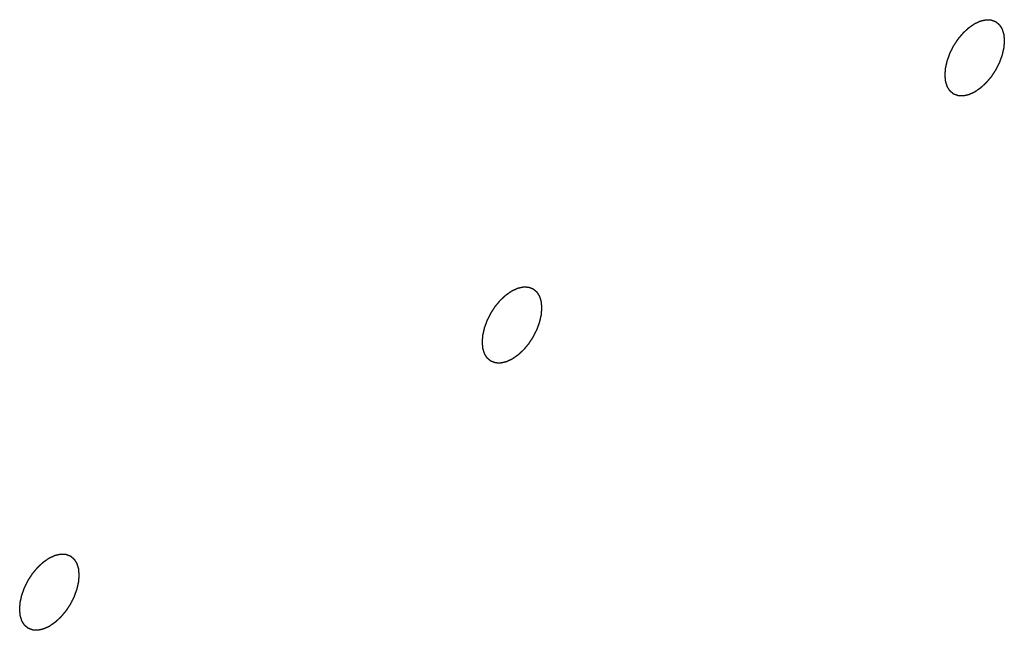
# Model space of a CAD drawing. Header units: inches. Extents: x 5 to 265, y 5 to 171.
# Tile 119 of 212: x 212.682 to 213.059, y 94.309 to 94.542. Entities that reach past the tile are written whole.
import ezdxf

# ---------------------------------------------------------------- set-up
doc = ezdxf.new("R2010")
doc.units = ezdxf.units.IN
doc.header["$LTSCALE"] = 14.96
doc.header["$MEASUREMENT"] = 0
doc.linetypes.add('HIDDEN', pattern=[0.2, 0.1, -0.1])
doc.layers.add('08_ALL_COSMETICS', color=7, linetype='CONTINUOUS')

msp = doc.modelspace()

# ---------------------------------------------------------------- linework, layer by layer
at = {"layer": '08_ALL_COSMETICS', "color": 7, "linetype": 'HIDDEN'}
for points in [[(213.04728, 94.54068), (213.04764, 94.54085), (213.04819, 94.5411), (213.04883, 94.5414), (213.0492, 94.54157), (213.04948, 94.54172), (213.04974, 94.54175), (213.05009, 94.54184), (213.05053, 94.54194), (213.05097, 94.54204), (213.05132, 94.54212), (213.05159, 94.5422), (213.05183, 94.54217), (213.05216, 94.54216), (213.05256, 94.54214), (213.05297, 94.54213), (213.05329, 94.54211), (213.05354, 94.54213), (213.05375, 94.54202), (213.05404, 94.54193), (213.0544, 94.54179), (213.05477, 94.54166), (213.05505, 94.54155), (213.05529, 94.54149), (213.05545, 94.54132), (213.05569, 94.54113), (213.05597, 94.54089), (213.05627, 94.54065), (213.0565, 94.54045), (213.05669, 94.54033), (213.0568, 94.5401), (213.05698, 94.53983), (213.0572, 94.53949), (213.05742, 94.53915), (213.05759, 94.53887), (213.05773, 94.53868), (213.0578, 94.5384), (213.05791, 94.53806), (213.05804, 94.53763), (213.05818, 94.5372), (213.05828, 94.53685), (213.05838, 94.53661), (213.05839, 94.53629), (213.05843, 94.53589), (213.05848, 94.53537), (213.05853, 94.53486), (213.05856, 94.53445), (213.0586, 94.53415), (213.05856, 94.53381), (213.05853, 94.53337), (213.05848, 94.53281), (213.05844, 94.53226), (213.0584, 94.53182), (213.05839, 94.53149), (213.05829, 94.53113), (213.05819, 94.53067), (213.05806, 94.53008), (213.05789, 94.52938), (213.05776, 94.52868), (213.05747, 94.52796), (213.05722, 94.52725), (213.05695, 94.52654), (213.05673, 94.52582), (213.05633, 94.52512), (213.05599, 94.52441), (213.05562, 94.52371), (213.0553, 94.52298), (213.05484, 94.52235), (213.05442, 94.52169), (213.05399, 94.52105), (213.05359, 94.52037), (213.05308, 94.51982), (213.0526, 94.51922), (213.05211, 94.51865), (213.05163, 94.51804), (213.05109, 94.51758), (213.05057, 94.51708), (213.05013, 94.51667), (213.04977, 94.51635), (213.04952, 94.51608), (213.04923, 94.51591), (213.04886, 94.51564), (213.04821, 94.5152), (213.04765, 94.51481), (213.04728, 94.51455)], [(213.04728, 94.51455), (213.04691, 94.51438), (213.04636, 94.51413), (213.04572, 94.51382), (213.04535, 94.51366), (213.04507, 94.51351), (213.04481, 94.51347), (213.04446, 94.51339), (213.04402, 94.51329), (213.04358, 94.51318), (213.04323, 94.51311), (213.04296, 94.51303), (213.04272, 94.51306), (213.04239, 94.51306), (213.04199, 94.51308), (213.04158, 94.51309), (213.04126, 94.51311), (213.04101, 94.5131), (213.0408, 94.5132), (213.04051, 94.5133), (213.04015, 94.51344), (213.03978, 94.51357), (213.0395, 94.51368), (213.03926, 94.51374), (213.0391, 94.51391), (213.03886, 94.51409), (213.03858, 94.51434), (213.03828, 94.51458), (213.03805, 94.51478), (213.03786, 94.5149), (213.03775, 94.51513), (213.03757, 94.5154), (213.03735, 94.51574), (213.03713, 94.51608), (213.03696, 94.51636), (213.03682, 94.51655), (213.03675, 94.51683), (213.03664, 94.51716), (213.03651, 94.5176), (213.03637, 94.51802), (213.03627, 94.51837), (213.03617, 94.51861), (213.03616, 94.51894), (213.03612, 94.51934), (213.03607, 94.51986), (213.03602, 94.52037), (213.03599, 94.52078), (213.03595, 94.52107), (213.03599, 94.52142), (213.03602, 94.52186), (213.03607, 94.52241), (213.03611, 94.52297), (213.03615, 94.52341), (213.03616, 94.52374), (213.03626, 94.5241), (213.03636, 94.52456), (213.03649, 94.52515), (213.03666, 94.52585), (213.03679, 94.52655), (213.03708, 94.52727), (213.03733, 94.52798), (213.0376, 94.52869), (213.03782, 94.5294), (213.03822, 94.53011), (213.03856, 94.53082), (213.03893, 94.53152), (213.03925, 94.53225), (213.03971, 94.53288), (213.04013, 94.53354), (213.04056, 94.53418), (213.04096, 94.53486), (213.04147, 94.53541), (213.04195, 94.536), (213.04244, 94.53658), (213.04292, 94.53719), (213.04346, 94.53765), (213.04398, 94.53815), (213.04442, 94.53856), (213.04478, 94.53888), (213.04503, 94.53914), (213.04532, 94.53932), (213.04569, 94.53958), (213.04634, 94.54003), (213.0469, 94.54042), (213.04728, 94.54068)], [(212.8705, 94.43862), (212.87087, 94.43879), (212.87141, 94.43904), (212.87206, 94.43934), (212.87242, 94.4395), (212.8727, 94.43966), (212.87296, 94.43969), (212.87331, 94.43978), (212.87375, 94.43988), (212.87419, 94.43998), (212.87454, 94.44005), (212.87482, 94.44014), (212.87505, 94.44011), (212.87538, 94.4401), (212.87578, 94.44008), (212.87619, 94.44007), (212.87651, 94.44005), (212.87677, 94.44007), (212.87698, 94.43996), (212.87727, 94.43987), (212.87763, 94.43973), (212.87799, 94.4396), (212.87828, 94.43948), (212.87851, 94.43943), (212.87867, 94.43926), (212.87891, 94.43907), (212.8792, 94.43883), (212.87949, 94.43859), (212.87972, 94.43839), (212.87991, 94.43827), (212.88003, 94.43804), (212.88021, 94.43777), (212.88042, 94.43742), (212.88064, 94.43709), (212.88081, 94.43681), (212.88096, 94.43662), (212.88102, 94.43634), (212.88113, 94.436), (212.88127, 94.43557), (212.8814, 94.43514), (212.8815, 94.43479), (212.8816, 94.43455), (212.88161, 94.43423), (212.88166, 94.43382), (212.8817, 94.43331), (212.88175, 94.4328), (212.88178, 94.43239), (212.88183, 94.43209), (212.88178, 94.43175), (212.88175, 94.43131), (212.8817, 94.43075), (212.88166, 94.4302), (212.88162, 94.42975), (212.88161, 94.42943), (212.88151, 94.42907), (212.88141, 94.4286), (212.88128, 94.42802), (212.88111, 94.42732), (212.88099, 94.42662), (212.88069, 94.4259), (212.88044, 94.42519), (212.88017, 94.42448), (212.87995, 94.42376), (212.87956, 94.42306), (212.87921, 94.42235), (212.87885, 94.42165), (212.87852, 94.42092), (212.87807, 94.42029), (212.87765, 94.41963), (212.87721, 94.41899), (212.87681, 94.41831), (212.8763, 94.41775), (212.87582, 94.41716), (212.87533, 94.41659), (212.87486, 94.41598), (212.87432, 94.41552), (212.87379, 94.41502), (212.87335, 94.41461), (212.873, 94.41429), (212.87274, 94.41402), (212.87245, 94.41385), (212.87208, 94.41358), (212.87143, 94.41314), (212.87087, 94.41275), (212.8705, 94.41249)], [(212.8705, 94.41249), (212.87013, 94.41232), (212.86958, 94.41207), (212.86894, 94.41176), (212.86858, 94.4116), (212.8683, 94.41145), (212.86804, 94.41141), (212.86768, 94.41132), (212.86725, 94.41123), (212.8668, 94.41112), (212.86645, 94.41105), (212.86618, 94.41097), (212.86595, 94.411), (212.86562, 94.411), (212.86521, 94.41102), (212.86481, 94.41103), (212.86448, 94.41105), (212.86423, 94.41104), (212.86402, 94.41114), (212.86373, 94.41124), (212.86337, 94.41138), (212.863, 94.41151), (212.86272, 94.41162), (212.86249, 94.41168), (212.86233, 94.41185), (212.86209, 94.41203), (212.8618, 94.41228), (212.8615, 94.41252), (212.86128, 94.41272), (212.86108, 94.41284), (212.86097, 94.41307), (212.86079, 94.41333), (212.86058, 94.41368), (212.86036, 94.41402), (212.86019, 94.4143), (212.86004, 94.41449), (212.85998, 94.41476), (212.85986, 94.4151), (212.85973, 94.41554), (212.85959, 94.41596), (212.85949, 94.41631), (212.85939, 94.41655), (212.85938, 94.41688), (212.85934, 94.41728), (212.8593, 94.4178), (212.85925, 94.4183), (212.85922, 94.41872), (212.85917, 94.41901), (212.85922, 94.41936), (212.85925, 94.4198), (212.85929, 94.42035), (212.85934, 94.42091), (212.85938, 94.42135), (212.85939, 94.42168), (212.85948, 94.42204), (212.85959, 94.4225), (212.85972, 94.42309), (212.85989, 94.42379), (212.86001, 94.42449), (212.86031, 94.42521), (212.86055, 94.42592), (212.86082, 94.42663), (212.86105, 94.42734), (212.86144, 94.42805), (212.86178, 94.42876), (212.86215, 94.42946), (212.86248, 94.43019), (212.86293, 94.43082), (212.86335, 94.43148), (212.86378, 94.43212), (212.86419, 94.4328), (212.8647, 94.43335), (212.86518, 94.43394), (212.86567, 94.43451), (212.86614, 94.43513), (212.86668, 94.43559), (212.86721, 94.43609), (212.86765, 94.4365), (212.868, 94.43682), (212.86826, 94.43708), (212.86854, 94.43726), (212.86891, 94.43752), (212.86957, 94.43797), (212.87013, 94.43836), (212.8705, 94.43862)], [(212.69372, 94.31043), (212.69336, 94.31026), (212.69281, 94.31001), (212.69217, 94.3097), (212.6918, 94.30954), (212.69152, 94.30939), (212.69126, 94.30935), (212.69091, 94.30926), (212.69047, 94.30917), (212.69003, 94.30906), (212.68968, 94.30899), (212.68941, 94.3089), (212.68917, 94.30894), (212.68884, 94.30894), (212.68844, 94.30896), (212.68803, 94.30897), (212.68771, 94.30899), (212.68745, 94.30898), (212.68725, 94.30908), (212.68695, 94.30918), (212.68659, 94.30932), (212.68623, 94.30945), (212.68594, 94.30956), (212.68571, 94.30962), (212.68555, 94.30979), (212.68531, 94.30997), (212.68502, 94.31022), (212.68473, 94.31046), (212.6845, 94.31066), (212.68431, 94.31078), (212.68419, 94.31101), (212.68402, 94.31127), (212.6838, 94.31162), (212.68358, 94.31196), (212.68341, 94.31224), (212.68326, 94.31243), (212.6832, 94.3127), (212.68309, 94.31304), (212.68296, 94.31348), (212.68282, 94.3139), (212.68272, 94.31425), (212.68262, 94.31449), (212.68261, 94.31482), (212.68257, 94.31522), (212.68252, 94.31573), (212.68247, 94.31624), (212.68244, 94.31666), (212.68239, 94.31695), (212.68244, 94.31729), (212.68247, 94.31774), (212.68252, 94.31829), (212.68256, 94.31884), (212.6826, 94.31929), (212.68261, 94.31962), (212.68271, 94.31997), (212.68281, 94.32044), (212.68294, 94.32103), (212.68311, 94.32173), (212.68323, 94.32243), (212.68353, 94.32314), (212.68378, 94.32386), (212.68405, 94.32457), (212.68427, 94.32528), (212.68466, 94.32599), (212.68501, 94.3267), (212.68537, 94.3274), (212.6857, 94.32813), (212.68616, 94.32876), (212.68657, 94.32942), (212.68701, 94.33006), (212.68741, 94.33073), (212.68792, 94.33129), (212.6884, 94.33188), (212.68889, 94.33245), (212.68936, 94.33307), (212.68991, 94.33353), (212.69043, 94.33403), (212.69087, 94.33444), (212.69122, 94.33476), (212.69148, 94.33502), (212.69177, 94.3352), (212.69214, 94.33546), (212.69279, 94.33591), (212.69335, 94.3363), (212.69372, 94.33656)], [(212.69372, 94.33656), (212.69409, 94.33673), (212.69464, 94.33698), (212.69528, 94.33728), (212.69565, 94.33744), (212.69592, 94.3376), (212.69618, 94.33763), (212.69654, 94.33772), (212.69698, 94.33782), (212.69742, 94.33792), (212.69777, 94.33799), (212.69804, 94.33808), (212.69828, 94.33805), (212.6986, 94.33804), (212.69901, 94.33802), (212.69942, 94.33801), (212.69974, 94.33799), (212.69999, 94.33801), (212.7002, 94.3379), (212.70049, 94.3378), (212.70085, 94.33767), (212.70122, 94.33754), (212.7015, 94.33742), (212.70174, 94.33737), (212.7019, 94.3372), (212.70213, 94.33701), (212.70242, 94.33677), (212.70272, 94.33653), (212.70295, 94.33633), (212.70314, 94.3362), (212.70325, 94.33598), (212.70343, 94.33571), (212.70365, 94.33536), (212.70387, 94.33502), (212.70403, 94.33474), (212.70418, 94.33456), (212.70425, 94.33428), (212.70436, 94.33394), (212.70449, 94.33351), (212.70463, 94.33308), (212.70473, 94.33273), (212.70483, 94.33249), (212.70484, 94.33217), (212.70488, 94.33176), (212.70492, 94.33125), (212.70497, 94.33074), (212.705, 94.33033), (212.70505, 94.33003), (212.70501, 94.32969), (212.70498, 94.32925), (212.70493, 94.32869), (212.70489, 94.32814), (212.70484, 94.32769), (212.70484, 94.32737), (212.70474, 94.32701), (212.70464, 94.32654), (212.7045, 94.32596), (212.70434, 94.32525), (212.70421, 94.32456), (212.70392, 94.32384), (212.70367, 94.32313), (212.7034, 94.32242), (212.70317, 94.3217), (212.70278, 94.321), (212.70244, 94.32029), (212.70207, 94.31958), (212.70174, 94.31886), (212.70129, 94.31823), (212.70087, 94.31757), (212.70044, 94.31693), (212.70003, 94.31625), (212.69953, 94.31569), (212.69905, 94.3151), (212.69855, 94.31453), (212.69808, 94.31391), (212.69754, 94.31346), (212.69702, 94.31296), (212.69658, 94.31255), (212.69622, 94.31223), (212.69596, 94.31196), (212.69568, 94.31179), (212.69531, 94.31152), (212.69465, 94.31107), (212.6941, 94.31069), (212.69372, 94.31043)]]:
    msp.add_open_spline(points, degree=3, knots=[0, 0, 0, 0, 0.03125, 0.046875, 0.054688, 0.0625, 0.070312, 0.078125, 0.09375, 0.109375, 0.117188, 0.125, 0.132812, 0.140625, 0.15625, 0.171875, 0.179688, 0.1875, 0.195312, 0.203125, 0.21875, 0.234375, 0.242188, 0.25, 0.257812, 0.265625, 0.28125, 0.296875, 0.304688, 0.3125, 0.320312, 0.328125, 0.34375, 0.359375, 0.367188, 0.375, 0.382812, 0.390625, 0.40625, 0.421875, 0.429688, 0.4375, 0.445312, 0.453125, 0.46875, 0.484375, 0.492188, 0.5, 0.507812, 0.515625, 0.53125, 0.546875, 0.554688, 0.5625, 0.570312, 0.578125, 0.59375, 0.609375, 0.625, 0.640625, 0.65625, 0.671875, 0.6875, 0.703125, 0.71875, 0.734375, 0.75, 0.765625, 0.78125, 0.796875, 0.8125, 0.828125, 0.84375, 0.859375, 0.875, 0.890625, 0.90625, 0.921875, 0.929688, 0.9375, 0.945312, 0.953125, 0.96875, 1, 1, 1, 1], dxfattribs=at)

doc.saveas('drawing.dxf')
